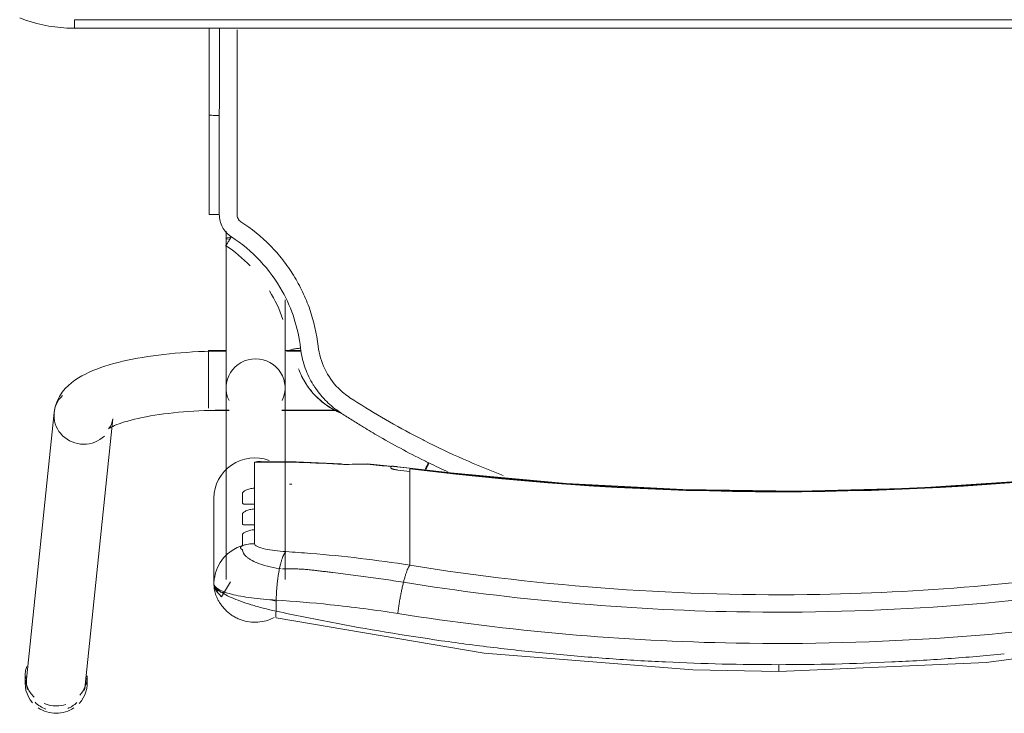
# Model space of a CAD drawing. Header units: metres. Extents: x 2.9 to 42.3, y -72.9 to -49.3.
# Tile 67 of 256: x 6.447 to 6.792, y -63.366 to -63.122. Entities that reach past the tile are written whole.
import ezdxf

# ---------------------------------------------------------------- set-up
doc = ezdxf.new("R2010")
doc.units = ezdxf.units.M
doc.layers.add('I-FURN', color=7, linetype='Continuous', lineweight=18)

# ---------------------------------------------------------------- blocks, each defined once
blk = doc.blocks.new('ConjuntoParaAlunoTamanho6 - CJA06_ConjuntoParaAlunoTamanho6-V21-2PAV')
at = {"layer": 'I-FURN', "color": 253, "true_color": 0xaaaaaa}
for p, q in [((0.24321, 0.29526), (0.23354, 0.20182)), ((0.24254, 0.29456), (0.24254, 0.29197)), ((0.2643, 0.29197), (0.2643, 0.29456)), ((0.25413, 0.19969), (0.2638, 0.29312)), ((0.19797, 0.25778), (0.1981, 0.25969)), ((0.1981, 0.22964), (0.1981, 0.25969)), ((0.17315, 0.25812), (0.17315, 0.19097)), ((0.19385, 0.19097), (0.19385, 0.25812)), ((0.19685, 0.25395), (0.19754, 0.2558)), ((0.19754, 0.2558), (0.19796, 0.25773)), ((0.12943, 0.2438), (0.12943, 0.25317)), ((0.17457, 0.25441), (0.17513, 0.25435)), ((0.19471, 0.25062), (0.1959, 0.25221)), ((0.1959, 0.25221), (0.19685, 0.25395)), ((0.12943, 0.24214), (0.12943, 0.2438)), ((0.12943, 0.24214), (0.12943, 0.23653)), ((0.18386, 0.23904), (0.18386, 0.24073)), ((0.12943, 0.23653), (0.12943, 0.23486)), ((0.12943, 0.23486), (0.12943, 0.22925)), ((0.18386, 0.23176), (0.18386, 0.23345)), ((0.12943, 0.22759), (0.12943, 0.22925)), ((0.12943, 0.22759), (0.12943, 0.22197)), ((0.18386, 0.21701), (0.18386, 0.22617)), ((0.12943, 0.22031), (0.12943, 0.22197)), ((0.12946, 0.21915), (0.14434, 0.21757)), ((0.17944, 0.21689), (0.18173, 0.21678)), ((0.17429, 0.19894), (0.15474, 0.19894)), ((0.17429, 0.19879), (0.15494, 0.19879)), ((0.2, 0.19894), (0.19271, 0.19894)), ((0.19385, 0.19879), (0.19271, 0.19879)), ((0.19385, 0.19845), (0.19385, 0.19879)), ((0.19385, 0.19764), (0.19385, 0.19845)), ((0.2, 0.1938), (0.2, 0.19814)), ((0.19385, 0.1916), (0.19385, 0.19367)), ((0.2, 0.18573), (0.2, 0.19364)), ((0.19385, 0.18582), (0.19385, 0.18688)), ((0.19385, 0.18371), (0.19385, 0.18582)), ((0.2, 0.17794), (0.2, 0.1856)), ((0.19385, 0.17809), (0.19385, 0.18059)), ((0.16757, 0.17809), (0.17268, 0.17809)), ((0.1676, 0.17794), (0.17323, 0.17794)), ((0.19377, 0.17794), (0.2, 0.17794)), ((0.19385, 0.13604), (0.19385, 0.13857)), ((0.19983, 0.13021), (0.19982, 0.0953)), ((0.19982, 0.06497), (0.19982, 0.0953)), ((0.247, 0.06497), (-0.247, 0.06497)), ((0.247, 0.06497), (-0.247, 0.06497)), ((0.247, 0.06497), (0.247, 0.06197))]:
    blk.add_line(p, q, dxfattribs=at)
at = {"layer": 'I-FURN', "color": 253, "true_color": 0xaaaaaa, "flags": 128}
for points in [[(0.0001, 0.2904), (-0.07267, 0.28721), (-0.14486, 0.2777), (-0.17603, 0.27161)], [(0.17623, 0.27161), (0.10331, 0.28398), (0.03018, 0.28985), (0.0001, 0.2904)], [(0.17627, 0.2654), (0.17627, 0.26637), (0.17627, 0.26734), (0.17627, 0.26831), (0.17627, 0.26928)], [(0.1981, 0.25971), (0.19792, 0.26092), (0.19739, 0.26208), (0.1954, 0.2642), (0.19227, 0.25896)], [(0.1981, 0.25971), (0.1981, 0.2522), (0.1981, 0.24468)], [(0.1981, 0.22964), (0.1981, 0.23715), (0.1981, 0.24467), (0.1981, 0.25218), (0.1981, 0.25969)], [(0.19172, 0.24799), (0.19331, 0.2492), (0.19471, 0.25062)], [(0.18386, 0.24073), (0.18386, 0.24195), (0.18386, 0.24317), (0.18386, 0.24439), (0.18386, 0.24561)], [(0.1881, 0.24628), (0.18997, 0.24701), (0.19172, 0.24799)], [(0.1881, 0.24628), (0.1881, 0.24532), (0.1881, 0.24435), (0.1881, 0.24339), (0.1881, 0.24243)], [(0.18386, 0.23345), (0.18386, 0.23485), (0.18386, 0.23624), (0.18386, 0.23764), (0.18386, 0.23904)], [(0.1881, 0.23868), (0.1881, 0.2378), (0.1881, 0.23692), (0.1881, 0.23603), (0.1881, 0.23515)], [(0.18386, 0.22617), (0.18386, 0.22757), (0.18386, 0.22897), (0.18386, 0.23036), (0.18386, 0.23176)], [(0.1881, 0.23141), (0.1881, 0.23052), (0.1881, 0.22964), (0.1881, 0.22876), (0.1881, 0.22787)], [(-0.12926, 0.21915), (-0.08865, 0.22342), (-0.0479, 0.2261), (-0.00707, 0.22717), (0.03376, 0.22666), (0.07455, 0.22454), (0.11521, 0.22083), (0.12946, 0.21915)], [(0.12943, 0.21937), (0.12943, 0.21961), (0.12943, 0.21984), (0.12943, 0.22007), (0.12943, 0.22031)], [(0.1361, 0.21901), (0.1361, 0.21893), (0.1361, 0.21886), (0.1361, 0.21878), (0.1361, 0.2187)], [(0.15351, 0.21761), (0.16928, 0.2169), (0.18131, 0.21677)], [(0.18173, 0.21678), (0.18279, 0.21686), (0.18386, 0.21701)], [(0.23507, 0.20536), (0.23501, 0.20531), (0.23482, 0.20518), (0.23451, 0.20499), (0.23408, 0.20476), (0.23355, 0.20449), (0.23291, 0.2042), (0.23217, 0.20389), (0.23133, 0.20358), (0.23041, 0.20326), (0.22941, 0.20294), (0.22832, 0.20262), (0.22717, 0.2023), (0.22594, 0.20199), (0.22464, 0.20169), (0.22328, 0.2014), (0.22186, 0.20112), (0.22039, 0.20086), (0.21886, 0.2006), (0.21729, 0.20036), (0.21567, 0.20014), (0.214, 0.19993), (0.2123, 0.19973), (0.21057, 0.19956), (0.2088, 0.1994), (0.207, 0.19926), (0.20518, 0.19913), (0.20334, 0.19903), (0.20148, 0.19894), (0.19961, 0.19888), (0.19772, 0.19883), (0.19583, 0.1988), (0.19394, 0.19879), (0.19385, 0.19879)], [(0.23354, 0.20182), (0.23373, 0.20287), (0.23403, 0.20376), (0.23437, 0.20445), (0.23469, 0.20492), (0.23492, 0.20521), (0.23505, 0.20534), (0.23507, 0.20536)], [(0.25413, 0.19969), (0.25375, 0.19762), (0.25311, 0.19572), (0.25226, 0.19403), (0.25129, 0.19256), (0.25023, 0.19128), (0.24913, 0.19017), (0.24799, 0.18919), (0.24683, 0.18832), (0.24563, 0.18753), (0.24441, 0.18681), (0.24316, 0.18615), (0.24188, 0.18553), (0.24055, 0.18496), (0.23919, 0.18441), (0.23778, 0.1839), (0.23633, 0.18341), (0.23483, 0.18295), (0.2333, 0.18251), (0.23171, 0.1821), (0.23008, 0.1817), (0.22841, 0.18133), (0.2267, 0.18098), (0.22495, 0.18064), (0.22315, 0.18033), (0.22132, 0.18004), (0.21946, 0.17976), (0.21756, 0.17951), (0.21562, 0.17928), (0.21366, 0.17906), (0.21168, 0.17887), (0.20967, 0.1787), (0.20763, 0.17855), (0.20558, 0.17842), (0.20352, 0.17831), (0.20144, 0.17823), (0.19935, 0.17816), (0.19725, 0.17811), (0.19515, 0.17809), (0.19385, 0.17809)], [(0.17315, 0.16015), (0.17315, 0.162), (0.17315, 0.16382), (0.17315, 0.1656), (0.17315, 0.16735), (0.17315, 0.16905), (0.17315, 0.17071), (0.17315, 0.17233), (0.17315, 0.1739), (0.17315, 0.17541), (0.17315, 0.17687), (0.17315, 0.17828), (0.17315, 0.17963), (0.17315, 0.18092), (0.17315, 0.18215), (0.17315, 0.18331), (0.17315, 0.18441), (0.17315, 0.18544), (0.17315, 0.1864), (0.17315, 0.18729), (0.17315, 0.1881), (0.17315, 0.18885), (0.17315, 0.18951), (0.17315, 0.19011), (0.17315, 0.19062), (0.17315, 0.19097)], [(0.19385, 0.19097), (0.19385, 0.19051), (0.19385, 0.18998), (0.19385, 0.18937), (0.19385, 0.18869), (0.19385, 0.18793), (0.19385, 0.1871), (0.19385, 0.18619), (0.19385, 0.18522), (0.19385, 0.18417), (0.19385, 0.18306), (0.19385, 0.18188), (0.19385, 0.18064), (0.19385, 0.17934), (0.19385, 0.17798), (0.19385, 0.17656), (0.19385, 0.17508), (0.19385, 0.17355), (0.19385, 0.17198), (0.19385, 0.17035), (0.19385, 0.16868), (0.19385, 0.16696), (0.19385, 0.16521), (0.19385, 0.16342), (0.19385, 0.16159), (0.19385, 0.15974), (0.19385, 0.15785), (0.19385, 0.15594), (0.19385, 0.15401), (0.19385, 0.15206), (0.19385, 0.15009), (0.19385, 0.14811), (0.19385, 0.14612), (0.19385, 0.14413), (0.19385, 0.14213), (0.19385, 0.14013), (0.19385, 0.13857)], [(0.16841, 0.18432), (0.16841, 0.18434), (0.16841, 0.18435), (0.16841, 0.18437), (0.16841, 0.18438)], [(0.19623, 0.13025), (0.19623, 0.12639), (0.19623, 0.12254), (0.19623, 0.11868), (0.19623, 0.11483), (0.19623, 0.11097), (0.19623, 0.10712), (0.19623, 0.10327), (0.19623, 0.09941), (0.19623, 0.09556)], [(0.2662, 0.06136), (0.26421, 0.06209), (0.2622, 0.06274), (0.26015, 0.06331), (0.25809, 0.06379), (0.25601, 0.0642), (0.25391, 0.06451), (0.25181, 0.06475), (0.24969, 0.0649), (0.24757, 0.06496), (0.247, 0.06497)], [(0.247, 0.06197), (0.1235, 0.06197), (0, 0.06197), (-0.1235, 0.06197), (-0.247, 0.06197)], [(-0.247, 0.06197), (-0.1235, 0.06197), (0, 0.06197), (0.1235, 0.06197), (0.247, 0.06197)]]:
    blk.add_lwpolyline(points, dxfattribs=at)
at = {"layer": 'I-FURN', "color": 253, "true_color": 0xaaaaaa}
for centre, major_axis, ratio, start_param, end_param in [((0.25342, 0.29456), (0.01088, 0), 0.965926, 1.570796, 2.182166), ((0.25342, 0.29456), (-0.01088, 0), 0.965926, 4.098128, 4.712389), ((0.25342, 0.29456), (0.01088, 0), 0.965926, 2.404321, 3.312013), ((0.25351, 0.29419), (-0.01029, 0.00107), 0.967158, 5.223081, 5.597593), ((0.25342, 0.29197), (0.01088, 0), 0.965926, 1.581694, 1.883969), ((0.25342, 0.29197), (0.01088, 0), 0.965926, 1.176355, 1.570796), ((0.25351, 0.29419), (-0.01029, 0.00107), 0.967158, 4.026797, 4.46746), ((0.25342, 0.29456), (0.01088, 0), 0.965926, 6.052088, 6.985956), ((0.25342, 0.29197), (0.01088, 0), 0.965926, 2.446266, 3.141593), ((0.25351, 0.29419), (-0.01029, 0.00107), 0.967158, 6.102343, 6.382991), ((0.25342, 0.29197), (0.01088, 0), 0.965926, 5.959867, 7.062609), ((0.25351, 0.29419), (-0.01029, 0.00107), 0.967158, 3.141593, 3.502975), ((0.0001, -0.77159), (1.0211, 0), 0.978148, 1.443771, 1.697822), ((0.0001, -0.77117), (1.0209, 0), 0.978148, 1.443771, 1.697822), ((0.1837, 0.22964), (0.0144, 0), 0.978148, 4.362105, 6.283185), ((0.17947, 0.60128), (0.385, 0), 0.978148, 4.689765, 4.691852), ((0.17947, 0.60356), (0.395, 0), 0.978148, 4.585364, 4.595996), ((0.17947, 0.60221), (0.3948, 0), 0.978148, 4.585364, 4.595936), ((0.17947, 0.60263), (0.395, 0), 0.978148, 4.602237, 4.623287), ((0.14521, 0.22754), (0.00087, 0.00996), 0.018501, 2.93296, 3.325659), ((0.17947, 0.60336), (0.395, 0), 0.978148, 4.644485, 4.723499), ((0.24383, 0.20075), (-0.01029, 0.00107), 0.967158, 4.812195, 5.597593), ((0.24383, 0.20075), (-0.01029, 0.00107), 0.967158, 3.241398, 4.812195), ((0.24383, 0.20075), (-0.01029, 0.00107), 0.967158, 2.456, 3.241398), ((0.1835, 0.19097), (0.01035, 0), 0.978148, 2.686587, 4.712389), ((0.1835, 0.19097), (0.01035, 0), 0.978148, 4.712389, 6.738191), ((0.1835, 0.13857), (0.01035, 0), 0.069756, 5.759587, 6.776353)]:
    blk.add_ellipse(centre, major_axis=major_axis, ratio=ratio, start_param=start_param, end_param=end_param, dxfattribs=at)
for points in [[(0.0001, 0.29036), (0.0001, 0.29029), (0.0001, 0.29001), (0.0001, 0.28916), (0.0001, 0.28841), (0.0001, 0.28802)], [(-0.03953, 0.28708), (-0.04612, 0.28677), (-0.05271, 0.28638), (-0.05929, 0.28591)], [(-0.01972, 0.28779), (-0.02633, 0.28763), (-0.03293, 0.2874), (-0.03953, 0.28708)], [(0.0001, 0.28802), (-0.00651, 0.28802), (-0.01312, 0.28795), (-0.01972, 0.28779)], [(0.01992, 0.28779), (0.01332, 0.28795), (0.00671, 0.28802), (0.0001, 0.28802)], [(0.03973, 0.28708), (0.03313, 0.2874), (0.02653, 0.28763), (0.01992, 0.28779)], [(0.0595, 0.28591), (0.05292, 0.28638), (0.04633, 0.28677), (0.03973, 0.28708)], [(-0.05929, 0.28591), (-0.06588, 0.28544), (-0.07245, 0.28489), (-0.07901, 0.28427)], [(0.07921, 0.28427), (0.07265, 0.28489), (0.06608, 0.28544), (0.0595, 0.28591)], [(0.09885, 0.28217), (0.09232, 0.28294), (0.08577, 0.28365), (0.07921, 0.28427)], [(0.11839, 0.27961), (0.11189, 0.28054), (0.10538, 0.28139), (0.09885, 0.28217)], [(0.15712, 0.27316), (0.1443, 0.2756), (0.13138, 0.27776), (0.11839, 0.27961)], [(0.17627, 0.26928), (0.16991, 0.27065), (0.16353, 0.27194), (0.15712, 0.27316)], [(0.13164, 0.25914), (0.13175, 0.25959), (0.13198, 0.26053), (0.13231, 0.26203), (0.13262, 0.26359), (0.13292, 0.2652), (0.1332, 0.26684), (0.13344, 0.26848), (0.13359, 0.26956), (0.13366, 0.2701)], [(0.17627, 0.26928), (0.17633, 0.26966), (0.17642, 0.27037), (0.17644, 0.2712), (0.17636, 0.27149), (0.1763, 0.27156)], [(0.17513, 0.25435), (0.1752, 0.25471), (0.17534, 0.25544), (0.17553, 0.25659), (0.17571, 0.25778), (0.17586, 0.25902), (0.17599, 0.26028), (0.1761, 0.26156), (0.17618, 0.26285), (0.17624, 0.26413), (0.17626, 0.26498), (0.17627, 0.2654)], [(0.1981, 0.25969), (0.1981, 0.26035), (0.19703, 0.26165), (0.19239, 0.26338), (0.18523, 0.2647), (0.17934, 0.26523), (0.17627, 0.2654)], [(0.17811, 0.26528), (0.17751, 0.26545), (0.1769, 0.26561), (0.17629, 0.26577)], [(0.12943, 0.25317), (0.12952, 0.25327), (0.1297, 0.25353), (0.13, 0.25409), (0.13031, 0.25481), (0.13064, 0.25568), (0.13097, 0.2567), (0.1313, 0.25786), (0.13153, 0.2587), (0.13164, 0.25914)], [(0.17285, 0.2484), (0.17297, 0.2485), (0.1732, 0.24877), (0.17355, 0.24934), (0.17389, 0.25006), (0.17423, 0.25093), (0.17455, 0.25195), (0.17485, 0.25308), (0.17504, 0.25392), (0.17513, 0.25435)], [(0.18386, 0.24561), (0.18422, 0.24561), (0.18494, 0.24565), (0.18601, 0.24578), (0.18707, 0.24599), (0.18776, 0.24617), (0.1881, 0.24628)], [(0.12434, 0.2095), (0.11529, 0.21408), (0.10607, 0.21814), (0.09666, 0.22168)], [(0.11594, 0.2205), (0.11821, 0.21947), (0.12046, 0.21841), (0.1227, 0.21732)], [(0.1227, 0.21732), (0.12291, 0.21776), (0.12336, 0.21866), (0.12377, 0.21945), (0.12395, 0.2198)], [(0.12334, 0.21813), (0.12319, 0.21783), (0.12304, 0.21753), (0.12289, 0.21723)], [(0.12395, 0.21936), (0.12377, 0.21898), (0.12356, 0.21856), (0.12335, 0.21813)], [(0.1336, 0.21981), (0.13377, 0.21979), (0.1341, 0.21974), (0.13456, 0.21967), (0.13499, 0.21957), (0.13538, 0.21946), (0.13569, 0.21935), (0.13593, 0.21923), (0.13606, 0.21912), (0.1361, 0.21905), (0.1361, 0.21901)], [(0.1361, 0.2187), (0.1361, 0.21868), (0.13609, 0.21865), (0.13607, 0.21862), (0.13605, 0.2186)], [(0.14432, 0.21779), (0.14576, 0.21776), (0.1486, 0.21775), (0.15133, 0.21782), (0.15267, 0.21788)], [(0.15267, 0.21788), (0.1532, 0.21758), (0.15369, 0.21752), (0.15417, 0.21772)], [(0.12436, 0.21651), (0.12408, 0.21665), (0.12353, 0.21692), (0.12297, 0.21719), (0.1227, 0.21732)], [(0.14098, 0.20758), (0.13826, 0.20916), (0.13276, 0.21224), (0.12717, 0.21512), (0.12436, 0.21651)], [(0.12798, 0.20762), (0.12738, 0.20794), (0.12617, 0.20857), (0.12495, 0.20919), (0.12434, 0.2095)], [(0.1504, 0.19445), (0.14673, 0.19684), (0.13935, 0.20142), (0.13181, 0.20561), (0.12798, 0.20762)], [(0.14635, 0.20432), (0.14546, 0.20487), (0.14368, 0.20597), (0.14188, 0.20704), (0.14098, 0.20758)], [(0.15378, 0.19963), (0.15256, 0.20043), (0.1501, 0.202), (0.14762, 0.20355), (0.14638, 0.20431)], [(0.15863, 0.1971), (0.15703, 0.19822), (0.15531, 0.19916), (0.1535, 0.1999)], [(0.15374, 0.19972), (0.15472, 0.19931), (0.15575, 0.19881), (0.1568, 0.1982)], [(0.1625, 0.1911), (0.16134, 0.1928), (0.15869, 0.19594), (0.1555, 0.19851), (0.15378, 0.19963)], [(0.15448, 0.19112), (0.15386, 0.19174), (0.15256, 0.19292), (0.15114, 0.19396), (0.1504, 0.19445)], [(0.16156, 0.17636), (0.16124, 0.17915), (0.15968, 0.18454), (0.15645, 0.18912), (0.15448, 0.19112)], [(0.16371, 0.18924), (0.16352, 0.18955), (0.16313, 0.19018), (0.16271, 0.1908), (0.1625, 0.1911)], [(0.16501, 0.19076), (0.16537, 0.19026), (0.16604, 0.18925), (0.16695, 0.18767), (0.16775, 0.18603), (0.1682, 0.1849), (0.16841, 0.18432)], [(0.16774, 0.17706), (0.1675, 0.1792), (0.16656, 0.18343), (0.16479, 0.18738), (0.16371, 0.18924)], [(0.17146, 0.1778), (0.17147, 0.17776), (0.17128, 0.17766), (0.17046, 0.17746), (0.16921, 0.17725), (0.16823, 0.17712), (0.16774, 0.17706)], [(0.1786, 0.15703), (0.17667, 0.16018), (0.1751, 0.16355), (0.1739, 0.16704)], [(0.19391, 0.14119), (0.19084, 0.14321), (0.18795, 0.1456), (0.18537, 0.14827)], [(0.19199, 0.13805), (0.19225, 0.13846), (0.19278, 0.13928), (0.19344, 0.14033), (0.19385, 0.14103), (0.19393, 0.14119), (0.19391, 0.14119)], [(0.19623, 0.13025), (0.19622, 0.13104), (0.19604, 0.13255), (0.19519, 0.13473), (0.19383, 0.13663), (0.19265, 0.13762), (0.19199, 0.13805)], [(0.19, 0.13025), (0.19, 0.1305), (0.18994, 0.13099), (0.18966, 0.1317), (0.18922, 0.13231), (0.18884, 0.13263), (0.18863, 0.13277)], [(0.19, 0.09555), (0.19, 0.09868), (0.19, 0.10482), (0.19, 0.11314), (0.19, 0.12173), (0.19, 0.1274), (0.19, 0.13025)], [(0.19982, 0.1302), (0.19984, 0.13021), (0.19969, 0.13022), (0.19891, 0.13024), (0.1977, 0.13025), (0.19672, 0.13025), (0.19623, 0.13025)], [(0.19982, 0.1302), (0.19982, 0.12729), (0.19982, 0.12438), (0.19982, 0.12147)], [(0.19982, 0.09529), (0.19982, 0.1011), (0.19982, 0.11273), (0.19982, 0.12438), (0.19982, 0.1302)], [(0.19982, 0.11273), (0.19982, 0.10691), (0.19982, 0.1011), (0.19982, 0.09528)], [(0.19623, 0.09556), (0.19662, 0.09556), (0.19701, 0.09556), (0.19738, 0.09555)], [(0.19738, 0.09555), (0.19775, 0.09554), (0.1981, 0.09553), (0.19841, 0.09551)], [(0.19982, 0.0953), (0.19982, 0.0953), (0.19982, 0.09529), (0.19982, 0.09529)], [(0.19982, 0.06497), (0.19982, 0.07507), (0.19982, 0.08518), (0.19982, 0.09529)], [(0.19982, 0.07534), (0.19982, 0.07188), (0.19982, 0.06842), (0.19982, 0.06497)]]:
    blk.add_open_spline(points, degree=3, dxfattribs=at)
for points, knots in [([(-0.13346, 0.2701), (-0.0847, 0.2778), (0.00519, 0.28415), (0.09466, 0.27626), (0.13366, 0.2701)], [-1, -1, -1, -1, -0.444444, 0, 0, 0, 0]), ([(0.17699, 0.27153), (0.17765, 0.27187), (0.17927, 0.27255), (0.18196, 0.27315), (0.18496, 0.2732), (0.18741, 0.27274), (0.18905, 0.27216), (0.18996, 0.27176), (0.19062, 0.27143), (0.19127, 0.27106), (0.19212, 0.27051), (0.19313, 0.26973), (0.19423, 0.2687), (0.19516, 0.26763), (0.19594, 0.26656), (0.1966, 0.26547), (0.19712, 0.26439), (0.19752, 0.26334), (0.1978, 0.26234), (0.19804, 0.26108), (0.1981, 0.26023), (0.1981, 0.25971)], [0.3275759, 0.3275759, 0.3275759, 0.3275759, 0.375, 0.4375, 0.5, 0.5625, 0.59375, 0.609375, 0.625, 0.640625, 0.65625, 0.6875, 0.71875, 0.75, 0.78125, 0.8125, 0.84375, 0.875, 0.90625, 0.9375, 1, 1, 1, 1]), ([(-0.13144, 0.25914), (-0.08343, 0.26683), (0.00512, 0.27318), (0.09323, 0.26529), (0.13164, 0.25914)], [-1, -1, -1, -1, -0.444444, 0, 0, 0, 0]), ([(0.13366, 0.2701), (0.14155, 0.26885), (0.15578, 0.26699), (0.16997, 0.2658), (0.17627, 0.2654)], [-1, -1, -1, -1, -0.444444, 0, 0, 0, 0]), ([(0.17627, 0.26928), (0.1778, 0.26895), (0.18084, 0.26823), (0.1851, 0.26704), (0.18885, 0.26578), (0.19302, 0.26411), (0.19708, 0.26187), (0.1981, 0.26034), (0.1981, 0.25971)], [0, 0, 0, 0, 0.125, 0.25, 0.375, 0.5, 0.75, 1, 1, 1, 1]), ([(0.12943, 0.25317), (0.08224, 0.26075), (-0.00484, 0.26702), (-0.09148, 0.25924), (-0.12923, 0.25317)], [-1, -1, -1, -1, -0.444444, 0, 0, 0, 0]), ([(0.19589, 0.26257), (0.19565, 0.26263), (0.19517, 0.26271), (0.1947, 0.26267), (0.19448, 0.26263)], [0.3140409, 0.3140409, 0.3140409, 0.3140409, 0.375, 0.4333514, 0.4333514, 0.4333514, 0.4333514]), ([(0.13164, 0.25914), (0.13399, 0.25877), (0.13871, 0.25805), (0.14577, 0.25706), (0.15166, 0.25629), (0.15577, 0.2558), (0.15812, 0.25552), (0.15988, 0.25532), (0.16163, 0.25511), (0.16339, 0.25489), (0.16514, 0.25469), (0.16691, 0.25455), (0.16868, 0.25447), (0.17104, 0.2544), (0.17282, 0.25442), (0.17401, 0.25447)], [0, 0, 0, 0, 0.166667, 0.333333, 0.5, 0.583333, 0.625, 0.666667, 0.708333, 0.75, 0.791667, 0.833333, 0.875, 0.916667, 1, 1, 1, 1]), ([(0.1981, 0.25971), (0.1981, 0.26024), (0.19787, 0.26101), (0.19723, 0.26183), (0.19682, 0.26214), (0.1966, 0.26226)], [0, 0, 0, 0, 0.125, 0.1875, 0.25, 0.25, 0.25, 0.25]), ([(0.12943, 0.25317), (0.13522, 0.25225), (0.14681, 0.25064), (0.16129, 0.24919), (0.16997, 0.24858), (0.17285, 0.2484)], [0, 0, 0, 0, 0.4, 0.8, 1, 1, 1, 1]), ([(0.17513, 0.25435), (0.17661, 0.25414), (0.17948, 0.25358), (0.18284, 0.25246), (0.1849, 0.25145), (0.18608, 0.25069), (0.18754, 0.24953), (0.18812, 0.24854), (0.1881, 0.24778)], [0, 0, 0, 0, 0.2, 0.4, 0.55, 0.625, 0.7, 1, 1, 1, 1]), ([(0.17285, 0.2484), (0.17555, 0.24823), (0.17966, 0.24775), (0.18317, 0.24668), (0.18386, 0.24597), (0.18386, 0.24561)], [0, 0, 0, 0, 0.444444, 0.722222, 1, 1, 1, 1]), ([(0.1881, 0.24778), (0.18821, 0.24772), (0.18836, 0.24763), (0.18849, 0.24751), (0.18856, 0.24744), (0.1886, 0.24738), (0.18864, 0.24733), (0.1887, 0.24726), (0.18876, 0.24718), (0.1888, 0.24708), (0.18879, 0.247), (0.18877, 0.24693), (0.18873, 0.24686), (0.18866, 0.24676), (0.1885, 0.24657), (0.18828, 0.2464), (0.1881, 0.24628)], [0, 0, 0, 0, 0.166667, 0.25, 0.291667, 0.333333, 0.375, 0.416667, 0.5, 0.583333, 0.625, 0.666667, 0.708333, 0.75, 0.833333, 1, 1, 1, 1]), ([(0.1881, 0.24243), (0.1881, 0.24236), (0.18804, 0.24222), (0.18782, 0.24198), (0.18743, 0.2417), (0.18691, 0.24142), (0.18629, 0.24117), (0.18532, 0.24088), (0.18448, 0.24075), (0.18386, 0.24073)], [0, 0, 0, 0, 0.125, 0.25, 0.375, 0.5, 0.625, 0.75, 1, 1, 1, 1]), ([(0.18386, 0.23904), (0.18448, 0.23902), (0.18532, 0.23903), (0.18629, 0.23904), (0.18691, 0.23904), (0.18743, 0.23902), (0.18782, 0.23896), (0.18804, 0.23885), (0.1881, 0.23875), (0.1881, 0.23868)], [0, 0, 0, 0, 0.25, 0.375, 0.5, 0.625, 0.75, 0.875, 1, 1, 1, 1]), ([(0.1881, 0.23515), (0.1881, 0.23508), (0.18804, 0.23494), (0.18782, 0.2347), (0.18743, 0.23442), (0.18691, 0.23414), (0.18629, 0.23389), (0.18532, 0.2336), (0.18448, 0.23348), (0.18386, 0.23345)], [0, 0, 0, 0, 0.125, 0.25, 0.375, 0.5, 0.625, 0.75, 1, 1, 1, 1]), ([(0.18386, 0.23176), (0.18448, 0.23175), (0.18532, 0.23175), (0.18629, 0.23176), (0.18691, 0.23176), (0.18743, 0.23174), (0.18782, 0.23168), (0.18804, 0.23158), (0.1881, 0.23147), (0.1881, 0.23141)], [0, 0, 0, 0, 0.25, 0.375, 0.5, 0.625, 0.75, 0.875, 1, 1, 1, 1]), ([(0.1881, 0.22787), (0.1881, 0.22781), (0.18804, 0.22767), (0.18782, 0.22742), (0.18743, 0.22714), (0.18691, 0.22687), (0.18629, 0.22661), (0.18532, 0.22633), (0.18448, 0.2262), (0.18386, 0.22617)], [0, 0, 0, 0, 0.125, 0.25, 0.375, 0.5, 0.625, 0.75, 1, 1, 1, 1]), ([(0.13605, 0.2186), (0.13602, 0.21857), (0.13593, 0.21853), (0.13575, 0.2185), (0.13549, 0.21849), (0.13508, 0.2185), (0.13445, 0.21856), (0.1339, 0.21862), (0.1336, 0.21866)], [0, 0, 0, 0, 0.125, 0.25, 0.375, 0.5, 0.75, 1, 1, 1, 1]), ([(0.15683, 0.19818), (0.15764, 0.19771), (0.15919, 0.19669), (0.16207, 0.19434), (0.16393, 0.19226), (0.16501, 0.19076)], [0, 0, 0, 0, 0.25, 0.5, 1, 1, 1, 1]), ([(0.16841, 0.18438), (0.16796, 0.18563), (0.16686, 0.18807), (0.16383, 0.19273), (0.16081, 0.19558), (0.15863, 0.1971)], [0, 0, 0, 0, 0.25, 0.5, 1, 1, 1, 1]), ([(0.18863, 0.13277), (0.18486, 0.13521), (0.17974, 0.13937), (0.17389, 0.14605), (0.17007, 0.15149), (0.1669, 0.15732), (0.16353, 0.16552), (0.16208, 0.17192), (0.16156, 0.17636)], [0, 0, 0, 0, 0.25, 0.375, 0.5, 0.625, 0.75, 1, 1, 1, 1]), ([(0.16774, 0.17706), (0.16854, 0.1701), (0.17345, 0.15474), (0.18461, 0.14281), (0.19199, 0.13805)], [0, 0, 0, 0, 0.444444, 1, 1, 1, 1]), ([(0.19, 0.06548), (0.19, 0.06617), (0.19, 0.06811), (0.19, 0.07088), (0.19, 0.07365), (0.19, 0.07618), (0.19, 0.07838), (0.19, 0.0801), (0.19, 0.08153), (0.19, 0.08284), (0.19, 0.08398), (0.19, 0.08486), (0.19, 0.08558), (0.19, 0.08626), (0.19, 0.0868), (0.19, 0.08716), (0.19, 0.08749), (0.19, 0.08795), (0.19, 0.08848), (0.19, 0.089), (0.19, 0.08963), (0.19, 0.09074), (0.19, 0.09261), (0.19, 0.0945), (0.19, 0.09555)], [0.4659091, 0.4659091, 0.4659091, 0.4659091, 0.4772727, 0.5, 0.5227273, 0.5454545, 0.5681818, 0.5909091, 0.6136364, 0.6363636, 0.6590909, 0.6818182, 0.7045455, 0.7272727, 0.75, 0.7727273, 0.7954545, 0.8181818, 0.8409091, 0.8636364, 0.8863636, 0.9090909, 0.9545455, 1, 1, 1, 1]), ([(0.19618, 0.06498), (0.19616, 0.06721), (0.1961, 0.07741), (0.19616, 0.08755), (0.19623, 0.09556)], [0.8400419, 0.8400419, 0.8400419, 0.8400419, 0.875, 1, 1, 1, 1]), ([(0.19841, 0.09551), (0.19872, 0.09549), (0.19926, 0.09545), (0.19973, 0.09538), (0.19982, 0.09532), (0.19982, 0.0953)], [0.4, 0.4, 0.4, 0.4, 0.6, 0.8, 0.9699288, 0.9699288, 0.9699288, 0.9699288])]:
    blk.add_open_spline(points, degree=3, knots=knots, dxfattribs=at)
blk = doc.blocks.new('4 GRE - ESCOLA DE CINEMA E AUDIOVISUAL CINE REX R07_rvt-1-2PAV')
at = {"layer": 'I-FURN', "color": 253, "lineweight": 18, "true_color": 0xaaaaaa, "rotation": 180}
blk.add_blockref('ConjuntoParaAlunoTamanho6 - CJA06_ConjuntoParaAlunoTamanho6-V21-2PAV', (6.71299, -63.06045), dxfattribs=at)

msp = doc.modelspace()

# ---------------------------------------------------------------- block references
at = {"lineweight": 5}
msp.add_blockref('4 GRE - ESCOLA DE CINEMA E AUDIOVISUAL CINE REX R07_rvt-1-2PAV', (0, 0), dxfattribs=at)

doc.saveas('drawing.dxf')
